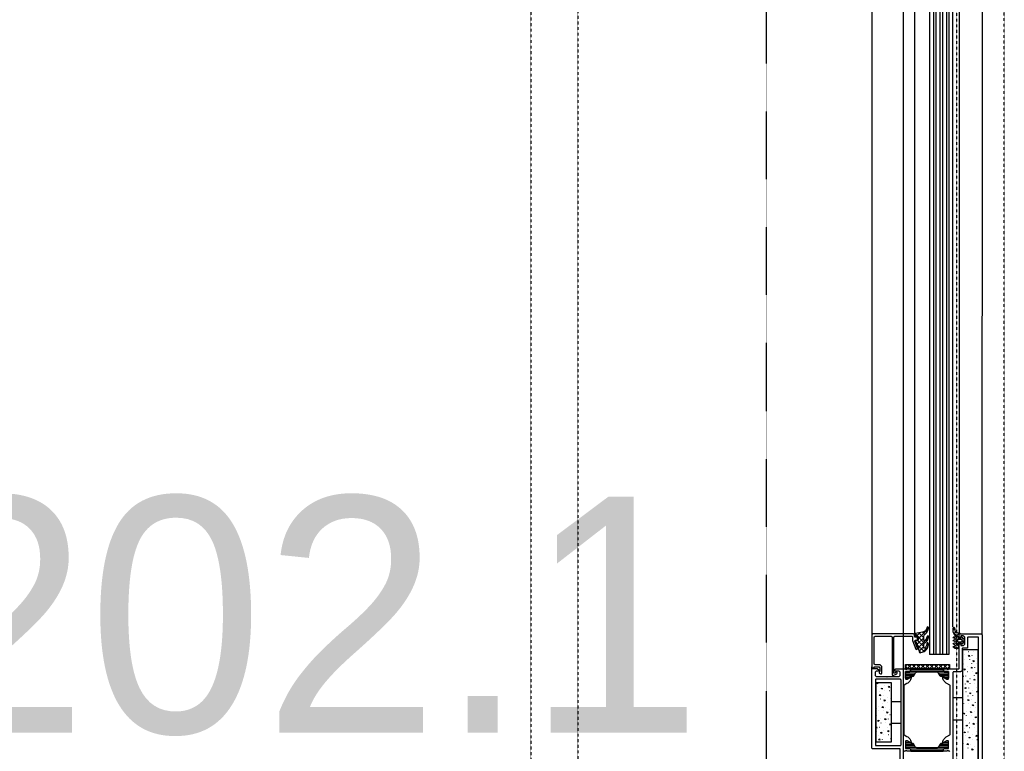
# Model space of a CAD drawing. Header units: millimetres. Extents: x -4577 to 1032787, y -66234 to 201209.
# Tile 8 of 256: x 15289 to 15915, y -54791 to -54326. Entities that reach past the tile are written whole.
import ezdxf

# ---------------------------------------------------------------- set-up
doc = ezdxf.new("R2010")
doc.units = ezdxf.units.MM
for name, pattern in [('510_5_2OG_ELT_1004$0$11-07-22_DS_2OG$0$AUSGEZOGEN', [0]), ('510_5_2OG_ELT_1004$0$11-07-22_DS_2OG$0$MITTE2_S7', [0.225, 0.125, -0.05, 0, -0.05]), ('510_5_2OG_ELT_1004$0$11-07-22_DS_2OG$0$VERDECKT2_S2', [0.17, 0.1, -0.07]), ('VERDECKT', [0.375, 0.25, -0.125])]:
    doc.linetypes.add(name, pattern=pattern)
for name, color, linetype in [('0 TP BMA WP2', 1, 'Continuous'), ('510_5_2OG_ELT_1004$0$11-07-22_DS_2OG$0$Nichttragende_Bauteile', 8, '510_5_2OG_ELT_1004$0$11-07-22_DS_2OG$0$AUSGEZOGEN'), ('510_5_2OG_ELT_1004$0$11-07-22_DS_2OG$0$Tragende_Bauteile', 8, '510_5_2OG_ELT_1004$0$11-07-22_DS_2OG$0$AUSGEZOGEN')]:
    doc.layers.add(name, color=color, linetype=linetype)

# ---------------------------------------------------------------- blocks, each defined once
blk = doc.blocks.new('510_5_2OG_ELT_1004')
at = {"layer": '510_5_2OG_ELT_1004$0$11-07-22_DS_2OG$0$Nichttragende_Bauteile', "linetype": '510_5_2OG_ELT_1004$0$11-07-22_DS_2OG$0$AUSGEZOGEN'}
for p, q in [((15850.9, -54861.7), (15850.9, -53590.75)), ((15870.04, -53719.75), (15870.04, -54729.83)), ((15871.54, -53719.75), (15871.54, -54729.83)), ((15874.14, -53719.75), (15874.14, -54729.83)), ((15875.64, -53719.75), (15875.64, -54729.83)), ((15878.24, -53719.75), (15878.24, -54729.83)), ((15879.74, -53719.75), (15879.74, -54729.83)), ((15830.87, -53734.25), (15830.87, -54717.25)), ((15857.87, -53734.25), (15857.87, -54717.25)), ((15886.37, -53735.42), (15886.33, -54717.06)), ((15900.87, -53734.25), (15900.83, -54717.06)), ((15866.76, -54713.3), (15860.26, -54719.8)), ((15865.86, -54712.79), (15866.7, -54713.62)), ((15883.48, -54713.5), (15882.57, -54714.41)), ((15882.65, -54712.88), (15883.5, -54713.74)), ((15831.37, -54716.75), (15830.87, -54717.25)), ((15830.87, -54717.25), (15830.87, -54738.25)), ((15857.37, -54716.75), (15831.37, -54716.75)), ((15832.37, -54718.65), (15832.87, -54718.15)), ((15832.37, -54735.95), (15832.37, -54718.65)), ((15832.87, -54718.15), (15843.17, -54718.15)), ((15843.17, -54718.15), (15843.67, -54718.65)), ((15843.67, -54718.65), (15843.67, -54742.75)), ((15844.87, -54718.65), (15845.37, -54718.15)), ((15844.87, -54740.95), (15844.87, -54718.65)), ((15845.37, -54718.15), (15856.17, -54718.15)), ((15856.17, -54718.15), (15856.67, -54718.65)), ((15856.67, -54718.65), (15856.67, -54720.5)), ((15857.87, -54717.25), (15857.37, -54716.75)), ((15857.87, -54718.25), (15857.87, -54717.25)), ((15858.37, -54718.75), (15857.87, -54718.25)), ((15858.26, -54716.5), (15864.32, -54722.55)), ((15859.37, -54718.75), (15858.37, -54718.75)), ((15861.27, -54715.96), (15858.81, -54718.42)), ((15859.87, -54719.25), (15859.37, -54718.75)), ((15863.76, -54719.13), (15859.5, -54723.39)), ((15859.87, -54720.25), (15859.87, -54719.25)), ((15866.74, -54718.98), (15860.23, -54725.49)), ((15860.64, -54716.05), (15863.76, -54719.17)), ((15863.11, -54715.69), (15864.54, -54717.12)), ((15864.96, -54714.72), (15865.89, -54715.64)), ((15865.88, -54718.46), (15866.69, -54719.27)), ((15882.59, -54715.65), (15885.64, -54718.7)), ((15882.79, -54718.68), (15885.27, -54721.16)), ((15884.43, -54715.38), (15883.03, -54716.78)), ((15886.07, -54716.57), (15883.15, -54719.49)), ((15886.07, -54719.4), (15883.66, -54721.81)), ((15885.8, -54716.03), (15886.27, -54716.5)), ((15886.54, -54716.1), (15886.14, -54716.5)), ((15886.34, -54719.4), (15887.14, -54720.2)), ((15888.85, -54719.45), (15887.88, -54720.41)), ((15856.67, -54720.5), (15856.76, -54721.01)), ((15856.76, -54721.01), (15858.71, -54726.36)), ((15858.16, -54721.23), (15858.66, -54720.75)), ((15858.19, -54721.42), (15858.16, -54721.23)), ((15859.83, -54725.94), (15858.19, -54721.42)), ((15858.66, -54720.75), (15859.37, -54720.75)), ((15859.05, -54721.01), (15858.69, -54721.37)), ((15859.37, -54720.75), (15859.87, -54720.25)), ((15859.51, -54723.4), (15863.98, -54727.88)), ((15859.87, -54726.15), (15859.83, -54725.94)), ((15859.94, -54721.01), (15863.76, -54724.83)), ((15863.76, -54724.79), (15860.85, -54727.69)), ((15866.51, -54724.86), (15863.11, -54728.26)), ((15864.47, -54725.54), (15865.58, -54726.65)), ((15864.94, -54720.35), (15865.84, -54721.25)), ((15865.65, -54723.89), (15866.53, -54724.77)), ((15866.09, -54722.46), (15866.07, -54722.47)), ((15866.51, -54724.87), (15866.66, -54724.27)), ((15882.85, -54722.62), (15882.7, -54722.76)), ((15886.5, -54721.8), (15882.88, -54725.41)), ((15883.01, -54724.55), (15884.45, -54726)), ((15883.59, -54722.3), (15886.07, -54724.79)), ((15886.07, -54725.05), (15885.12, -54726)), ((15885.91, -54721.8), (15886.71, -54722.6)), ((15889.37, -54721.75), (15887.88, -54723.25)), ((15888.17, -54721.23), (15889.16, -54722.22)), ((15858.71, -54726.36), (15859.37, -54726.74)), ((15859.37, -54726.74), (15859.87, -54726.15)), ((15860.82, -54727.54), (15861.89, -54728.62)), ((15862.7, -54728.41), (15863.38, -54728.17)), ((15863.38, -54728.17), (15864.03, -54727.86)), ((15879.74, -54729.83), (15867.39, -54729.83)), ((15889.73, -54730.06), (15889.67, -54730.04)), ((15892.38, -54728.05), (15892.34, -54728.09)), ((15893.71, -54726.8), (15893.7, -54726.75)), ((15893.78, -54726.75), (15893.71, -54726.8)), ((15894.59, -54730.6), (15894.58, -54730.54)), ((15895.42, -54727.68), (15895.47, -54727.63)), ((15830.87, -54738.75), (15830.87, -54737.75)), ((15830.87, -54738.25), (15832.37, -54738.25)), ((15832.87, -54736.45), (15832.37, -54735.95)), ((15832.37, -54737.75), (15835.37, -54737.75)), ((15832.37, -54738.25), (15832.37, -54737.75)), ((15836.17, -54736.45), (15832.87, -54736.45)), ((15835.37, -54737.75), (15835.87, -54738.25)), ((15835.87, -54738.25), (15835.87, -54740.45)), ((15837.17, -54737.45), (15836.17, -54736.45)), ((15837.17, -54741.75), (15837.17, -54737.45)), ((15852.12, -54737.25), (15853.22, -54736.15)), ((15852.12, -54737.53), (15853.53, -54738.95)), ((15853.25, -54738.95), (15856.05, -54736.15)), ((15853.56, -54736.15), (15856.36, -54738.95)), ((15856.08, -54738.95), (15858.88, -54736.15)), ((15856.39, -54736.15), (15859.19, -54738.95)), ((15858.9, -54738.95), (15861.7, -54736.15)), ((15859.22, -54736.15), (15862.02, -54738.95)), ((15861.73, -54738.95), (15864.53, -54736.15)), ((15862.05, -54736.15), (15864.85, -54738.95)), ((15864.56, -54738.95), (15867.36, -54736.15)), ((15864.87, -54736.15), (15867.67, -54738.95)), ((15867.39, -54738.95), (15870.19, -54736.15)), ((15867.7, -54736.15), (15870.5, -54738.95)), ((15870.22, -54738.95), (15873.02, -54736.15)), ((15870.53, -54736.15), (15873.33, -54738.95)), ((15873.05, -54738.95), (15875.85, -54736.15)), ((15873.36, -54736.15), (15876.16, -54738.95)), ((15875.87, -54738.95), (15878.67, -54736.15)), ((15876.19, -54736.15), (15878.99, -54738.95)), ((15878.7, -54738.95), (15880.12, -54737.53)), ((15879.02, -54736.15), (15880.12, -54737.25)), ((15888.89, -54735.92), (15888.87, -54735.86)), ((15889.71, -54733), (15889.76, -54732.95)), ((15891.48, -54737.66), (15891.42, -54737.64)), ((15892.81, -54732.88), (15892.87, -54732.9)), ((15894.14, -54735.65), (15894.09, -54735.69)), ((15895.29, -54733.64), (15896.04, -54733.87)), ((15896.35, -54738.2), (15896.33, -54738.14)), ((15897.19, -54732.34), (15897.13, -54732.32)), ((15897.17, -54735.28), (15897.22, -54735.23)), ((15835.87, -54740.45), (15835.39, -54741.37)), ((15835.39, -54741.37), (15835.47, -54741.63)), ((15835.47, -54741.63), (15836.42, -54742.18)), ((15836.42, -54742.18), (15836.92, -54742.18)), ((15836.92, -54742.18), (15837.17, -54741.75)), ((15843.67, -54742.75), (15843.93, -54743.19)), ((15843.93, -54743.19), (15844.44, -54743.17)), ((15844.44, -54743.17), (15846.63, -54742.1)), ((15844.68, -54741.4), (15844.87, -54740.95)), ((15844.68, -54741.52), (15844.68, -54741.4)), ((15844.87, -54741.65), (15844.68, -54741.52)), ((15845.55, -54741.65), (15844.87, -54741.65)), ((15845.72, -54741.55), (15845.55, -54741.65)), ((15846.01, -54741.05), (15845.72, -54741.55)), ((15846.87, -54741.15), (15846.01, -54741.05)), ((15846.63, -54742.1), (15846.87, -54741.67)), ((15846.87, -54741.67), (15846.87, -54741.15)), ((15852.12, -54741.45), (15858.6, -54741.45)), ((15852.12, -54742.45), (15857.98, -54742.45)), ((15852.12, -54743.45), (15857.38, -54743.45)), ((15852.12, -54744.45), (15855.01, -54744.45)), ((15855.23, -54740.45), (15876.51, -54740.45)), ((15855.32, -54739.45), (15876.42, -54739.45)), ((15858.44, -54741.65), (15857.46, -54743.35)), ((15873.14, -54741.45), (15879.62, -54741.45)), ((15874.28, -54743.35), (15873.29, -54741.65)), ((15873.76, -54742.45), (15879.62, -54742.45)), ((15874.35, -54743.45), (15879.62, -54743.45)), ((15876.72, -54744.45), (15879.62, -54744.45)), ((15888.89, -54743.93), (15888.67, -54743.86)), ((15889.59, -54738.96), (15890.34, -54739.19)), ((15890.64, -54743.52), (15890.63, -54743.46)), ((15891.47, -54740.6), (15891.52, -54740.55)), ((15894.56, -54740.48), (15894.62, -54740.5)), ((15895.89, -54743.25), (15895.85, -54743.29)), ((15834.48, -54748.49), (15833.73, -54748.26)), ((15834.45, -54750.36), (15834.51, -54750.38)), ((15836.23, -54748.08), (15836.22, -54748.02)), ((15838.83, -54749.82), (15838.77, -54749.8)), ((15841.19, -54750.54), (15841.76, -54750.01)), ((15841.48, -54747.8), (15841.44, -54747.85)), ((15888.86, -54745.8), (15888.92, -54745.82)), ((15890.19, -54748.57), (15890.14, -54748.61)), ((15892.4, -54751.12), (15892.38, -54751.06)), ((15893.24, -54745.26), (15893.18, -54745.24)), ((15893.22, -54748.2), (15893.27, -54748.15)), ((15896.32, -54748.08), (15896.38, -54748.1)), ((15897.65, -54750.85), (15897.6, -54750.89)), ((15898.1, -54745.81), (15898.09, -54745.74)), ((15835.78, -54753.12), (15835.73, -54753.17)), ((15836.93, -54751.12), (15837.68, -54751.35)), ((15837.11, -54751.88), (15836.93, -54751.12)), ((15837.68, -54751.35), (15837.11, -54751.88)), ((15837.99, -54755.68), (15837.97, -54755.62)), ((15838.81, -54752.75), (15838.86, -54752.71)), ((15841.91, -54752.64), (15841.97, -54752.66)), ((15890.61, -54753.4), (15890.67, -54753.42)), ((15891.94, -54756.17), (15891.9, -54756.21)), ((15893.1, -54754.16), (15893.84, -54754.39)), ((15893.27, -54754.92), (15893.1, -54754.16)), ((15893.84, -54754.39), (15893.27, -54754.92)), ((15894.99, -54752.86), (15894.93, -54752.84)), ((15894.98, -54755.8), (15895.03, -54755.75)), ((15897.93, -54753.05), (15898.1, -54753.81)), ((15898.07, -54755.68), (15898.13, -54755.7)), ((15834.88, -54762.74), (15834.82, -54762.72)), ((15836.2, -54757.96), (15836.26, -54757.98)), ((15837.24, -54763.46), (15837.81, -54762.93)), ((15837.53, -54760.72), (15837.49, -54760.77)), ((15838.69, -54758.72), (15839.44, -54758.95)), ((15838.86, -54759.48), (15838.69, -54758.72)), ((15839.44, -54758.95), (15838.86, -54759.48)), ((15839.74, -54763.28), (15839.73, -54763.22)), ((15840.58, -54757.42), (15840.52, -54757.4)), ((15840.57, -54760.36), (15840.62, -54760.31)), ((15842.95, -54758.14), (15843.07, -54758.02)), ((15843.07, -54758.18), (15842.95, -54758.14)), ((15843.07, -54759.65), (15849.37, -54759.65)), ((15888.67, -54757.4), (15882.37, -54757.4)), ((15889.29, -54758.18), (15889.23, -54758.16)), ((15889.27, -54761.12), (15889.32, -54761.07)), ((15892.22, -54758.37), (15892.4, -54759.13)), ((15892.37, -54761), (15892.43, -54761.02)), ((15894.15, -54758.72), (15894.14, -54758.66)), ((15894.85, -54761.76), (15895.6, -54761.99)), ((15895.03, -54762.52), (15894.85, -54761.76)), ((15895.6, -54761.99), (15895.03, -54762.52)), ((15896.75, -54760.46), (15896.69, -54760.44)), ((15896.73, -54763.4), (15896.78, -54763.35)), ((15833.57, -54764.22), (15833.73, -54764.27)), ((15833.73, -54764.27), (15833.57, -54764.42)), ((15834.04, -54768.6), (15834.02, -54768.54)), ((15834.86, -54765.67), (15834.91, -54765.63)), ((15837.96, -54765.56), (15838.02, -54765.58)), ((15839.29, -54768.32), (15839.24, -54768.37)), ((15840.44, -54766.32), (15841.19, -54766.55)), ((15840.62, -54767.08), (15840.44, -54766.32)), ((15841.19, -54766.55), (15840.62, -54767.08)), ((15842.34, -54765.02), (15842.28, -54765)), ((15842.32, -54767.96), (15842.37, -54767.91)), ((15889.15, -54767.08), (15889.89, -54767.31)), ((15889.32, -54767.84), (15889.15, -54767.08)), ((15889.89, -54767.31), (15889.32, -54767.84)), ((15891.04, -54765.78), (15890.98, -54765.76)), ((15891.03, -54768.72), (15891.08, -54768.67)), ((15893.7, -54763.77), (15893.65, -54763.81)), ((15894.12, -54768.6), (15894.18, -54768.62)), ((15895.91, -54766.32), (15895.89, -54766.26)), ((15896.61, -54769.36), (15897.35, -54769.59)), ((15833.58, -54773.64), (15833.57, -54773.66)), ((15833.57, -54776.12), (15833.86, -54775.85)), ((15833.86, -54775.85), (15834.04, -54776.61)), ((15834.74, -54771.64), (15835.49, -54771.87)), ((15834.91, -54772.4), (15834.74, -54771.64)), ((15835.49, -54771.87), (15834.91, -54772.4)), ((15836.63, -54770.34), (15836.57, -54770.32)), ((15836.62, -54773.27), (15836.67, -54773.23)), ((15839, -54771.06), (15839.57, -54770.53)), ((15839.74, -54771.29), (15839, -54771.06)), ((15839.57, -54770.53), (15839.74, -54771.29)), ((15839.71, -54773.16), (15839.77, -54773.18)), ((15841.04, -54775.92), (15841, -54775.97)), ((15841.5, -54770.88), (15841.48, -54770.82)), ((15842.2, -54773.92), (15842.94, -54774.15)), ((15849.37, -54773.65), (15843.07, -54773.65)), ((15882.37, -54771.4), (15888.67, -54771.4)), ((15890.2, -54771.64), (15890.19, -54771.58)), ((15890.9, -54774.68), (15891.65, -54774.91)), ((15891.08, -54775.44), (15890.9, -54774.68)), ((15891.65, -54774.91), (15891.08, -54775.44)), ((15892.8, -54773.38), (15892.74, -54773.36)), ((15895.45, -54771.37), (15895.4, -54771.41)), ((15897.66, -54773.92), (15897.65, -54773.86)), ((15834.04, -54776.61), (15833.57, -54776.46)), ((15834.01, -54778.48), (15834.07, -54778.5)), ((15835.34, -54781.24), (15835.29, -54781.29)), ((15835.79, -54776.2), (15835.78, -54776.14)), ((15836.49, -54779.24), (15837.24, -54779.47)), ((15836.67, -54780), (15836.49, -54779.24)), ((15837.24, -54779.47), (15836.67, -54780)), ((15838.39, -54777.94), (15838.33, -54777.92)), ((15838.37, -54780.87), (15838.42, -54780.83)), ((15840.75, -54778.66), (15841.32, -54778.13)), ((15841.5, -54778.89), (15840.75, -54778.66)), ((15841.32, -54778.13), (15841.5, -54778.89)), ((15841.47, -54780.76), (15841.53, -54780.78)), ((15889.75, -54776.69), (15889.7, -54776.73)), ((15890.17, -54781.52), (15890.23, -54781.54)), ((15891.96, -54779.24), (15891.94, -54779.18)), ((15892.66, -54782.28), (15893.4, -54782.51)), ((15892.78, -54776.32), (15892.83, -54776.27)), ((15894.55, -54780.98), (15894.49, -54780.96)), ((15895.88, -54776.2), (15895.94, -54776.22)), ((15897.21, -54778.97), (15897.16, -54779.01)), ((15897.48, -54781.17), (15897.66, -54781.93)), ((15835.05, -54783.98), (15835.62, -54783.45)), ((15835.79, -54784.21), (15835.05, -54783.98)), ((15835.62, -54783.45), (15835.79, -54784.21)), ((15837.55, -54783.8), (15837.53, -54783.74)), ((15840.14, -54785.54), (15840.08, -54785.52)), ((15842.8, -54783.52), (15842.75, -54783.57)), ((15852.12, -54785.75), (15855.01, -54785.75)), ((15852.12, -54786.75), (15857.38, -54786.75)), ((15852.12, -54787.75), (15857.98, -54787.75)), ((15858.44, -54788.55), (15857.46, -54786.85)), ((15874.28, -54786.85), (15873.29, -54788.55)), ((15873.76, -54787.75), (15879.62, -54787.75)), ((15874.35, -54786.75), (15879.62, -54786.75)), ((15876.72, -54785.75), (15879.62, -54785.75)), ((15888.85, -54786.3), (15888.79, -54786.28)), ((15891.21, -54787.02), (15891.78, -54786.49)), ((15891.96, -54787.25), (15891.21, -54787.02)), ((15891.5, -54784.29), (15891.45, -54784.33)), ((15891.78, -54786.49), (15891.96, -54787.25)), ((15893.71, -54786.84), (15893.7, -54786.78)), ((15894.54, -54783.92), (15894.58, -54783.87)), ((15896.31, -54788.58), (15896.24, -54788.56)), ((15897.63, -54783.8), (15897.69, -54783.82)), ((15852.12, -54788.75), (15858.6, -54788.75)), ((15855.23, -54789.75), (15876.51, -54789.75)), ((15855.32, -54790.75), (15876.42, -54790.75)), ((15873.14, -54788.75), (15879.62, -54788.75)), ((15888.83, -54789.24), (15888.88, -54789.19)), ((15891.93, -54789.12), (15891.99, -54789.14)), ((15894.41, -54789.88), (15895.16, -54790.11)), ((15894.59, -54790.64), (15894.41, -54789.88)), ((15895.16, -54790.11), (15894.59, -54790.64))]:
    blk.add_line(p, q, dxfattribs=at)
for points in [[(15882.39, -54712.17), (15882.39, -53719.75), (15867.39, -53719.75), (15867.39, -54729.83)], [(15866.27, -54712.28), (15865.94, -54712.46), (15865.8, -54713.06), (15864.96, -54714.73), (15863.33, -54715.64), (15862.97, -54715.72), (15859.59, -54716.2), (15858.36, -54716.41), (15858.06, -54716.71), (15858.46, -54718.2), (15858.68, -54718.42), (15859.98, -54718.42), (15860.26, -54718.72), (15860.26, -54720.71), (15859.96, -54721.01), (15858.91, -54721.01), (15858.66, -54721.28), (15858.76, -54721.55), (15859.24, -54722.7), (15859.78, -54724.11)], [(15865.7, -54715.94), (15866.08, -54715.33), (15866.4, -54714.67), (15866.63, -54713.98), (15866.77, -54713.27)], [(15866.77, -54713.27), (15866.77, -54712.74), (15866.63, -54712.4), (15866.27, -54712.28)], [(15887.37, -54722.6), (15886.07, -54722.6), (15885.59, -54722.94), (15885.59, -54723.25), (15886.07, -54723.6), (15886.07, -54725.7), (15885.77, -54726), (15883.77, -54726), (15882.77, -54725.34), (15882.57, -54725), (15882.77, -54724.65), (15883.57, -54724.34), (15883.77, -54724), (15883.57, -54723.65), (15882.77, -54723.34), (15882.57, -54723), (15882.77, -54722.65), (15883.57, -54722.34), (15883.77, -54722), (15883.57, -54721.65), (15882.77, -54721.34), (15882.57, -54721), (15882.77, -54720.65), (15883.57, -54720.34), (15883.77, -54720), (15883.57, -54719.65), (15882.77, -54719.34), (15882.57, -54719.01), (15882.85, -54718.6), (15883.67, -54718.6), (15884.17, -54718.08), (15883.05, -54716.84), (15882.57, -54715.59), (15882.57, -54712.96), (15883, -54712.53), (15883.22, -54712.59), (15883.42, -54712.96), (15883.52, -54713.86), (15883.65, -54714.69), (15885.02, -54715.91), (15885.52, -54716.01), (15886.57, -54716.1), (15886.97, -54716.5), (15886.07, -54716.5), (15886.07, -54718.4), (15885.59, -54718.74), (15885.59, -54719.05), (15886.07, -54719.4), (15887.37, -54719.4), (15887.67, -54719.1), (15887.67, -54719), (15887.9, -54718.7), (15888.18, -54718.78), (15889.22, -54719.82), (15889.37, -54720.18)], [(15865.62, -54719.36), (15865.36, -54719.83), (15865.04, -54720.25), (15864.66, -54720.62), (15864.23, -54720.93), (15863.92, -54720.94), (15863.76, -54720.67), (15863.76, -54717.87), (15864.13, -54717.43), (15864.71, -54717), (15865.24, -54716.5), (15865.7, -54715.94)], [(15866.42, -54717.96), (15865.9, -54718.34), (15865.8, -54718.86), (15865.62, -54719.36)], [(15866.41, -54720.28), (15866.61, -54719.69), (15866.73, -54719.09), (15866.77, -54718.48), (15866.55, -54718), (15866.42, -54717.96)], [(15886.87, -54716.75), (15900.37, -54716.75), (15900.56, -54716.79), (15900.72, -54716.89), (15900.83, -54717.06), (15900.87, -54717.25), (15900.87, -54811.25)], [(15880.42, -54791.39), (15880.26, -54791.29), (15880.07, -54791.25), (15879.62, -54791.25), (15879.49, -54791.09), (15879.34, -54791.05), (15878.89, -54791.05), (15878.74, -54791.09), (15878.62, -54791.25), (15876.72, -54791.25), (15876.57, -54791.21), (15876.46, -54791.1), (15876.42, -54790.95), (15876.42, -54789.95), (15876.46, -54789.8), (15876.57, -54789.69), (15876.72, -54789.65), (15879.12, -54789.65), (15879.31, -54789.61), (15879.47, -54789.5), (15879.58, -54789.34), (15879.62, -54789.15), (15879.62, -54785.25), (15879.58, -54785.06), (15879.47, -54784.89), (15879.31, -54784.79), (15879.12, -54784.75), (15878.42, -54784.75), (15876.01, -54786.14), (15875.93, -54786.14), (15875.85, -54786.1), (15875.82, -54786.02), (15875.89, -54785.45), (15876.04, -54784.9), (15876.24, -54784.37), (15876.51, -54783.86), (15876.83, -54783.39), (15877.2, -54782.96), (15877.63, -54782.57), (15878.09, -54782.24), (15878.59, -54781.97), (15880.32, -54780.97), (15880.45, -54780.86), (15880.54, -54780.71), (15880.57, -54780.54), (15880.57, -54749.66), (15880.54, -54749.49), (15880.45, -54749.34), (15880.32, -54749.23), (15878.59, -54748.23), (15878.09, -54747.95), (15877.63, -54747.62), (15877.2, -54747.24), (15876.83, -54746.81), (15876.51, -54746.34), (15876.24, -54745.83), (15876.04, -54745.3), (15875.89, -54744.74), (15875.82, -54744.18), (15875.85, -54744.1), (15875.93, -54744.05), (15876.01, -54744.06), (15878.42, -54745.45), (15879.12, -54745.45), (15879.31, -54745.41), (15879.47, -54745.3), (15879.58, -54745.14), (15879.62, -54744.95)], [(15879.62, -54744.95), (15879.62, -54741.05), (15879.58, -54740.86), (15879.47, -54740.69), (15879.31, -54740.59), (15879.12, -54740.55), (15876.72, -54740.55), (15876.57, -54740.51), (15876.46, -54740.4), (15876.42, -54740.25), (15876.42, -54739.25), (15876.46, -54739.1), (15876.57, -54738.99), (15876.72, -54738.95), (15878.62, -54738.95), (15878.74, -54739.11), (15878.89, -54739.15), (15879.34, -54739.15), (15879.49, -54739.11), (15879.62, -54738.95), (15885.87, -54738.95), (15886.06, -54738.91), (15886.22, -54738.8), (15886.33, -54738.64), (15886.37, -54738.45), (15886.37, -54723.55), (15886.41, -54723.36), (15886.51, -54723.19), (15886.68, -54723.09), (15886.87, -54723.05), (15887.37, -54723.05), (15887.37, -54724.05), (15888.87, -54724.05), (15889.13, -54724.01), (15889.37, -54723.91), (15889.57, -54723.76), (15889.73, -54723.55), (15889.83, -54723.31), (15889.87, -54723.05), (15889.87, -54719.05), (15889.83, -54718.79), (15889.73, -54718.55), (15889.57, -54718.34), (15889.37, -54718.18), (15889.13, -54718.08), (15888.87, -54718.05), (15887.37, -54718.05), (15887.37, -54719.05), (15886.87, -54719.05), (15886.68, -54719.01), (15886.51, -54718.9), (15886.41, -54718.74), (15886.37, -54718.55), (15886.37, -54717.25), (15886.41, -54717.06), (15886.51, -54716.89), (15886.68, -54716.79), (15886.87, -54716.75)], [(15892.17, -54718.75), (15891.98, -54718.79), (15891.81, -54718.89), (15891.71, -54719.06), (15891.67, -54719.25), (15891.67, -54725.35), (15891.63, -54725.54), (15891.52, -54725.7), (15891.36, -54725.81), (15891.17, -54725.85), (15888.67, -54725.85), (15888.48, -54725.89), (15888.31, -54725.99), (15888.21, -54726.16), (15888.17, -54726.35), (15888.17, -54739.75), (15888.13, -54740.01), (15888.03, -54740.25), (15887.88, -54740.46), (15887.67, -54740.61), (15887.43, -54740.71), (15887.17, -54740.75), (15882.87, -54740.75), (15882.68, -54740.79), (15882.51, -54740.89), (15882.41, -54741.06), (15882.37, -54741.25), (15882.37, -54796.95)], [(15892.17, -54809.75), (15898.17, -54809.75), (15898.36, -54809.71), (15898.52, -54809.6), (15898.63, -54809.44), (15898.67, -54809.25), (15898.67, -54719.25), (15898.63, -54719.06), (15898.52, -54718.89), (15898.36, -54718.79), (15898.17, -54718.75), (15892.17, -54718.75)], [(15859.78, -54724.11), (15860.25, -54725.54), (15860.68, -54726.99)], [(15866.77, -54723.06), (15866.51, -54722.44), (15866.08, -54722.46), (15865.86, -54722.97), (15865.77, -54723.52), (15865.61, -54724.04), (15865.36, -54724.54), (15865.04, -54725), (15864.66, -54725.4), (15864.22, -54725.73), (15863.92, -54725.74), (15863.76, -54725.48), (15863.76, -54723.41), (15864.36, -54722.49), (15864.89, -54722.17), (15865.36, -54721.78), (15865.78, -54721.33), (15866.13, -54720.82), (15866.41, -54720.28)], [(15864.03, -54727.86), (15864.65, -54727.48), (15865.21, -54727.02), (15865.72, -54726.51), (15866.04, -54725.99), (15866.31, -54725.44), (15866.51, -54724.87)], [(15866.66, -54724.27), (15866.74, -54723.67), (15866.77, -54723.06)], [(15889.37, -54720.18), (15889.37, -54721.82), (15889.22, -54722.17), (15888.18, -54723.21), (15888, -54723.3), (15887.74, -54723.19), (15887.58, -54722.69), (15887.37, -54722.6)], [(15860.68, -54726.99), (15861.05, -54728.46), (15861.54, -54728.85)], [(15861.54, -54728.85), (15861.99, -54728.56), (15862.7, -54728.41)], [(15896.04, -54733.87), (15895.47, -54734.4), (15895.29, -54733.64)], [(15852.12, -54791.25), (15851.67, -54791.25), (15851.48, -54791.29), (15851.31, -54791.39)], [(15848.87, -54798.75), (15848.87, -54790.25), (15848.83, -54790.06), (15848.72, -54789.89), (15848.56, -54789.79), (15848.37, -54789.75), (15831.37, -54789.75), (15831.18, -54789.71), (15831.01, -54789.6), (15830.91, -54789.44), (15830.87, -54789.25), (15830.87, -54738.75), (15834.27, -54738.75), (15835.37, -54739.85), (15835.37, -54740.15), (15835.33, -54740.3), (15835.22, -54740.41), (15835.07, -54740.45), (15833.87, -54740.45), (15833.61, -54740.48), (15833.37, -54740.58), (15833.16, -54740.74), (15833, -54740.95)], [(15833, -54740.95), (15832.9, -54741.19), (15832.87, -54741.45), (15832.87, -54742.75), (15832.9, -54743.01), (15833, -54743.25), (15833.16, -54743.46), (15833.37, -54743.61), (15833.61, -54743.71), (15833.87, -54743.75), (15839.87, -54743.75), (15840.05, -54743.87), (15840.26, -54743.94)], [(15840.26, -54743.94), (15840.48, -54743.94), (15840.69, -54743.87), (15840.87, -54743.75), (15847.87, -54743.75), (15848.13, -54743.71), (15848.37, -54743.61), (15848.57, -54743.46), (15848.73, -54743.25), (15848.83, -54743.01), (15848.87, -54742.75), (15848.87, -54741.45), (15848.83, -54741.19), (15848.73, -54740.95), (15848.57, -54740.74), (15848.37, -54740.58), (15848.13, -54740.48), (15847.87, -54740.45), (15845.37, -54740.45), (15845.37, -54739.95), (15845.4, -54739.69), (15845.5, -54739.45), (15845.66, -54739.24), (15845.87, -54739.08), (15846.11, -54738.98), (15846.37, -54738.95), (15852.12, -54738.95), (15852.24, -54739.11), (15852.39, -54739.15), (15852.84, -54739.15), (15852.99, -54739.11), (15853.12, -54738.95), (15855.02, -54738.95), (15855.17, -54738.99), (15855.28, -54739.1), (15855.32, -54739.25), (15855.32, -54740.25), (15855.28, -54740.4), (15855.17, -54740.51), (15855.02, -54740.55), (15852.62, -54740.55), (15852.43, -54740.59), (15852.26, -54740.69), (15852.16, -54740.86), (15852.12, -54741.05), (15852.12, -54744.95)], [(15852.12, -54744.95), (15852.16, -54745.14), (15852.26, -54745.3), (15852.43, -54745.41), (15852.62, -54745.45), (15853.32, -54745.45), (15855.72, -54744.06), (15855.81, -54744.05), (15855.89, -54744.1), (15855.92, -54744.18), (15855.84, -54744.74), (15855.7, -54745.3), (15855.49, -54745.83), (15855.23, -54746.34), (15854.91, -54746.81), (15854.53, -54747.24), (15854.11, -54747.62), (15853.64, -54747.95), (15853.15, -54748.23), (15851.42, -54749.23), (15851.28, -54749.34), (15851.2, -54749.49), (15851.17, -54749.66), (15851.17, -54780.54), (15851.2, -54780.71), (15851.28, -54780.86), (15851.42, -54780.97), (15853.15, -54781.97), (15853.64, -54782.24), (15854.11, -54782.57), (15854.53, -54782.96), (15854.91, -54783.39), (15855.23, -54783.86), (15855.49, -54784.37), (15855.7, -54784.9), (15855.84, -54785.45), (15855.92, -54786.02), (15855.89, -54786.1), (15855.81, -54786.14), (15855.72, -54786.14), (15853.32, -54784.75), (15852.62, -54784.75), (15852.43, -54784.79), (15852.26, -54784.89), (15852.16, -54785.06), (15852.12, -54785.25)], [(15852.92, -54745.25), (15852.67, -54745.21), (15852.45, -54745.1), (15852.27, -54744.92), (15852.16, -54744.7), (15852.12, -54744.45), (15852.12, -54741.05), (15852.16, -54740.86), (15852.26, -54740.69), (15852.43, -54740.59), (15852.62, -54740.55), (15855.02, -54740.55), (15855.17, -54740.51), (15855.28, -54740.4), (15855.32, -54740.25), (15855.32, -54739.45), (15855.36, -54739.26), (15855.46, -54739.09), (15855.63, -54738.99), (15855.82, -54738.95), (15875.92, -54738.95), (15876.11, -54738.99), (15876.27, -54739.09), (15876.38, -54739.26), (15876.42, -54739.45), (15876.42, -54740.25), (15876.46, -54740.4), (15876.57, -54740.51), (15876.72, -54740.55), (15879.12, -54740.55), (15879.31, -54740.59), (15879.47, -54740.69), (15879.58, -54740.86), (15879.62, -54741.05), (15879.62, -54744.45), (15879.58, -54744.7), (15879.46, -54744.92), (15879.29, -54745.1), (15879.06, -54745.21), (15878.82, -54745.25)], [(15855.98, -54743.91), (15853.57, -54745.25), (15852.92, -54745.25)], [(15857.46, -54743.35), (15857.3, -54743.56), (15857.09, -54743.71), (15856.85, -54743.81), (15856.59, -54743.85), (15856.22, -54743.85), (15856.14, -54743.86), (15856.06, -54743.88), (15855.98, -54743.91)], [(15873.29, -54741.65), (15873.13, -54741.44), (15872.93, -54741.28), (15872.69, -54741.18), (15872.43, -54741.15), (15859.31, -54741.15), (15859.05, -54741.18), (15858.81, -54741.28), (15858.6, -54741.44), (15858.44, -54741.65)], [(15875.75, -54743.91), (15875.68, -54743.88), (15875.6, -54743.86), (15875.51, -54743.85), (15875.14, -54743.85), (15874.88, -54743.81), (15874.64, -54743.71), (15874.43, -54743.56), (15874.27, -54743.35)], [(15878.82, -54745.25), (15878.17, -54745.25), (15875.75, -54743.91)], [(15888.67, -54743.21), (15888.71, -54743.17), (15888.89, -54743.93)], [(15890.34, -54739.19), (15889.76, -54739.72), (15889.59, -54738.96)], [(15897.79, -54741.47), (15897.22, -54742.01), (15897.05, -54741.24), (15897.79, -54741.47)], [(15833.38, -54745.59), (15833.21, -54745.69), (15833.11, -54745.86), (15833.07, -54746.05), (15833.07, -54787.25), (15833.11, -54787.44)], [(15833.11, -54787.44), (15833.21, -54787.6), (15833.38, -54787.71), (15833.57, -54787.75), (15848.87, -54787.75), (15849.06, -54787.71), (15849.22, -54787.6), (15849.33, -54787.44), (15849.37, -54787.25), (15849.37, -54746.05), (15849.33, -54745.86), (15849.22, -54745.69), (15849.06, -54745.59), (15848.87, -54745.55), (15833.57, -54745.55), (15833.38, -54745.59)], [(15833.73, -54748.26), (15834.3, -54747.73), (15834.48, -54748.49)], [(15841.76, -54750.01), (15841.94, -54750.77), (15841.19, -54750.54)], [(15836.23, -54756.09), (15835.49, -54755.86), (15836.06, -54755.33), (15836.23, -54756.09)], [(15898.1, -54753.81), (15897.35, -54753.58), (15897.93, -54753.05)], [(15837.81, -54762.93), (15837.99, -54763.69), (15837.24, -54763.46)], [(15892.4, -54759.13), (15891.65, -54758.9), (15892.22, -54758.37)], [(15893.98, -54765.97), (15894.15, -54766.73), (15893.4, -54766.5), (15893.98, -54765.97)], [(15897.35, -54769.59), (15896.78, -54770.12), (15896.61, -54769.36)], [(15842.94, -54774.15), (15842.37, -54774.68), (15842.2, -54773.92)], [(15895.91, -54774.33), (15895.16, -54774.1), (15895.73, -54773.57), (15895.91, -54774.33)], [(15889.46, -54779.42), (15890.03, -54778.89), (15890.2, -54779.65), (15889.46, -54779.42)], [(15893.4, -54782.51), (15892.83, -54783.04), (15892.66, -54782.28)], [(15897.66, -54781.93), (15896.91, -54781.7), (15897.48, -54781.17)], [(15855.98, -54786.29), (15853.57, -54784.95), (15852.92, -54784.95), (15852.67, -54784.99), (15852.45, -54785.1), (15852.27, -54785.28), (15852.16, -54785.5), (15852.12, -54785.75), (15852.12, -54789.15), (15852.16, -54789.34), (15852.26, -54789.5), (15852.43, -54789.61), (15852.62, -54789.65), (15855.02, -54789.65), (15855.17, -54789.69), (15855.28, -54789.8), (15855.32, -54789.95), (15855.32, -54790.75), (15855.36, -54790.94), (15855.46, -54791.1), (15855.63, -54791.21), (15855.82, -54791.25), (15875.92, -54791.25), (15876.11, -54791.21), (15876.27, -54791.1), (15876.38, -54790.94), (15876.42, -54790.75), (15876.42, -54789.95), (15876.46, -54789.8), (15876.57, -54789.69), (15876.72, -54789.65), (15879.12, -54789.65)], [(15852.12, -54785.25), (15852.12, -54789.15), (15852.16, -54789.34), (15852.26, -54789.5), (15852.43, -54789.61), (15852.62, -54789.65), (15855.02, -54789.65), (15855.17, -54789.69), (15855.28, -54789.8), (15855.32, -54789.95), (15855.32, -54790.95), (15855.28, -54791.1), (15855.17, -54791.21), (15855.02, -54791.25), (15853.12, -54791.25), (15852.99, -54791.09), (15852.84, -54791.05), (15852.39, -54791.05), (15852.24, -54791.09), (15852.12, -54791.25)], [(15857.46, -54786.85), (15857.3, -54786.64), (15857.09, -54786.48), (15856.85, -54786.38), (15856.59, -54786.35), (15856.22, -54786.35), (15856.14, -54786.34), (15856.06, -54786.32), (15855.98, -54786.29)], [(15873.29, -54788.55), (15873.13, -54788.76), (15872.93, -54788.91), (15872.69, -54789.01), (15872.43, -54789.05), (15859.31, -54789.05), (15859.05, -54789.01), (15858.81, -54788.91), (15858.6, -54788.76), (15858.44, -54788.55)], [(15875.75, -54786.29), (15875.68, -54786.32), (15875.6, -54786.34), (15875.51, -54786.35), (15875.14, -54786.35), (15874.88, -54786.38), (15874.64, -54786.48), (15874.43, -54786.64), (15874.27, -54786.85)], [(15879.62, -54789.15), (15879.62, -54785.75), (15879.58, -54785.5), (15879.46, -54785.28), (15879.29, -54785.1), (15879.06, -54784.99), (15878.82, -54784.95), (15878.17, -54784.95), (15875.75, -54786.29)], [(15879.12, -54789.65), (15879.31, -54789.61), (15879.47, -54789.5), (15879.58, -54789.34), (15879.62, -54789.15)]]:
    blk.add_lwpolyline(points, dxfattribs=at)
for points in [[(15885.77, -54721.8), (15887.67, -54721.8), (15888.17, -54721.3), (15888.17, -54720.7), (15887.67, -54720.2), (15885.77, -54720.2), (15885.27, -54720.7), (15885.27, -54721.3), (15885.77, -54721.8)], [(15888.67, -54801.75), (15888.67, -54726.75), (15898.17, -54726.75), (15898.17, -54801.75), (15888.67, -54801.75)], [(15892.09, -54730.78), (15892.66, -54730.25), (15892.84, -54731.01), (15892.09, -54730.78)], [(15852.12, -54738.95), (15852.12, -54736.15), (15880.12, -54736.15), (15880.12, -54738.95), (15852.12, -54738.95)], [(15893.85, -54738.38), (15894.42, -54737.85), (15894.59, -54738.61), (15893.85, -54738.38)], [(15843.07, -54785.65), (15833.57, -54785.65), (15833.57, -54747.65), (15843.07, -54747.65), (15843.07, -54785.65)], [(15889.9, -54751.3), (15890.47, -54750.77), (15890.64, -54751.53), (15889.9, -54751.3)], [(15891.52, -54747.32), (15891.34, -54746.56), (15892.09, -54746.79), (15891.52, -54747.32)], [(15895.6, -54745.98), (15896.17, -54745.45), (15896.35, -54746.21), (15895.6, -54745.98)]]:
    blk.add_lwpolyline(points, close=True, dxfattribs=at)
at = {"layer": '510_5_2OG_ELT_1004$0$11-07-22_DS_2OG$0$Tragende_Bauteile', "linetype": '510_5_2OG_ELT_1004$0$11-07-22_DS_2OG$0$MITTE2_S7'}
blk.add_line((15763.94, -56380.14), (15763.94, -51862.41), dxfattribs=at)
at = {"layer": '510_5_2OG_ELT_1004$0$11-07-22_DS_2OG$0$Tragende_Bauteile', "linetype": '510_5_2OG_ELT_1004$0$11-07-22_DS_2OG$0$VERDECKT2_S2'}
for p, q in [((15613.94, -52112.41), (15613.94, -56130.14)), ((15915.02, -56127.53), (15915.02, -52110.55)), ((15643.94, -53575.75), (15643.94, -54876.7)), ((15884.68, -53575.85), (15884.68, -54876.7))]:
    blk.add_line(p, q, dxfattribs=at)

msp = doc.modelspace()

# ---------------------------------------------------------------- block references
msp.add_blockref('510_5_2OG_ELT_1004', (0, -0.05))

# ---------------------------------------------------------------- texts
at = {"layer": '0 TP BMA WP2', "linetype": 'VERDECKT', "lineweight": 25}
msp.add_text('202.1', height=150, dxfattribs=at).set_placement((15220.93, -54779.62))

doc.saveas('drawing.dxf')
